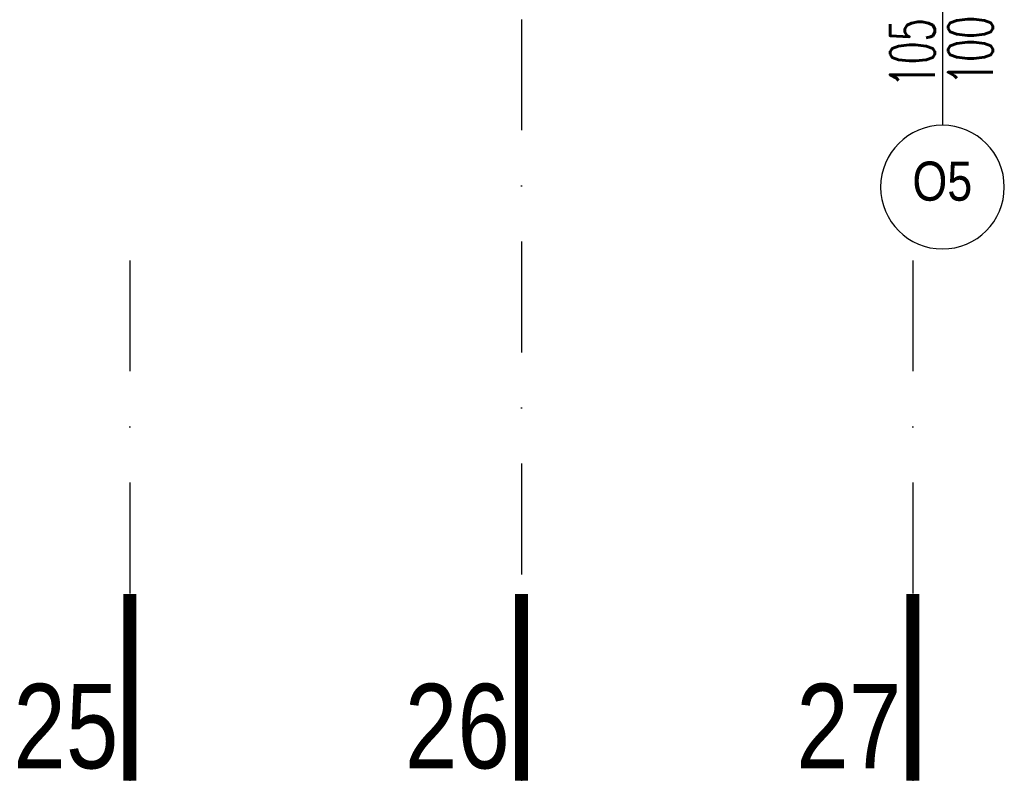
# Model space of a CAD drawing. Header units: millimetres. Extents: x 14495 to 271441, y -21035 to 2232.
# Tile 189 of 227: x 86274 to 86651, y -589 to -295. Entities that reach past the tile are written whole.
import ezdxf
from ezdxf.enums import TextEntityAlignment as Align

# ---------------------------------------------------------------- set-up
doc = ezdxf.new("R2010")
doc.units = ezdxf.units.MM
doc.linetypes.add('DASHDOT', pattern=[1, 0.5, -0.25, 0, -0.25])
for name, color, linetype in [('a-bloki-drzwi', 52, 'Continuous'), ('A_BLOKI_KÓŁKO', 1, 'Continuous'), ('A_BLOKI_OPIS', 1, 'Continuous'), ('A_OSIE', 252, 'DASHDOT')]:
    doc.layers.add(name, color=color, linetype=linetype)
doc.styles.add('arialce', font='ARIALN.TTF')
doc.styles.add('cent', font='swissel.ttf')
doc.styles.add('ROMANS', font='romans', dxfattribs={"width": 0.6})

# ---------------------------------------------------------------- blocks, each defined once
blk = doc.blocks.new('HJTS')
at = {"color": 8}
blk.add_line((0, 0), (0, 111.34), dxfattribs=at)
at = {"layer": 'A_BLOKI_KÓŁKO', "ltscale": 0.04}
blk.add_circle((0, 135.04), 23.7, dxfattribs=at)
at = {"layer": 'A_BLOKI_OPIS', "style": 'ROMANS'}
for tag, height, width, p in [('O', 20.59, 0.5, (-0.05, 135.67)), ('100', 17.16, 0.6, (-11.49, 86.54)), ('200', 17.16, 0.6, (10.76, 86.54))]:
    blk.add_attdef(tag, text='', height=height, rotation=90, dxfattribs=dict(at, width=width)).set_placement(p, align=Align.MIDDLE)
blk = doc.blocks.new('OSS1')
at = {"linetype": 'Continuous', "const_width": 5}
blk.add_lwpolyline([(0, 0), (0, -71.57)], dxfattribs=at)
at = {"style": 'cent'}
blk.add_attdef('01', text='', height=32.4, dxfattribs=at).set_placement((-4.39, -34.41), align=Align.RIGHT)

msp = doc.modelspace()

# ---------------------------------------------------------------- linework, layer by layer
at = {"layer": 'A_OSIE', "ltscale": 85}
for p, q in [((86465.76, 2088.19), (86465.76, -586.42)), ((86315.76, -386.98), (86315.76, -586.42)), ((86615.76, -386.98), (86615.76, -586.42))]:
    msp.add_line(p, q, dxfattribs=at)

# ---------------------------------------------------------------- block references
at = {"layer": 'a-bloki-drzwi'}
ref = msp.add_blockref('HJTS', (86627.11, -223.84), dxfattribs=dict(at, xscale=-1, rotation=180))
ref.add_attrib('O', 'O5', dxfattribs={"layer": 'A_BLOKI_OPIS', "extrusion": (0, 0, -1), "height": 15, "style": 'arialce', "text_generation_flag": 2}).set_placement((-86627.06, -356.57), align=Align.MIDDLE)
ref.add_attrib('100', '105', dxfattribs={"layer": 'A_BLOKI_OPIS', "extrusion": (0, 0, -1), "height": 17.16, "rotation": 90, "style": 'ROMANS', "text_generation_flag": 4, "width": 0.6}).set_placement((-86615.62, -307.45), align=Align.MIDDLE)
ref.add_attrib('200', '100', dxfattribs={"layer": 'A_BLOKI_OPIS', "extrusion": (0, 0, -1), "height": 17.16, "rotation": 90, "style": 'ROMANS', "text_generation_flag": 4, "width": 0.6}).set_placement((-86637.88, -306.47), align=Align.MIDDLE)
at = {"layer": 'A_OSIE'}
ref = msp.add_blockref('OSS1', (86315.76, -514.85), dxfattribs=at)
ref.add_attrib('01', '25', dxfattribs={"layer": '0', "height": 32.4, "style": 'cent', "width": 0.8}).set_placement((86311.37, -549.26), align=Align.TOP_RIGHT)
ref = msp.add_blockref('OSS1', (86465.76, -514.85), dxfattribs=at)
ref.add_attrib('01', '26', dxfattribs={"layer": '0', "height": 32.4, "style": 'cent', "width": 0.8}).set_placement((86461.37, -549.26), align=Align.TOP_RIGHT)
ref = msp.add_blockref('OSS1', (86615.76, -514.85), dxfattribs=at)
ref.add_attrib('01', '27', dxfattribs={"layer": '0', "height": 32.4, "style": 'cent', "width": 0.8}).set_placement((86611.37, -549.26), align=Align.TOP_RIGHT)

doc.saveas('drawing.dxf')
